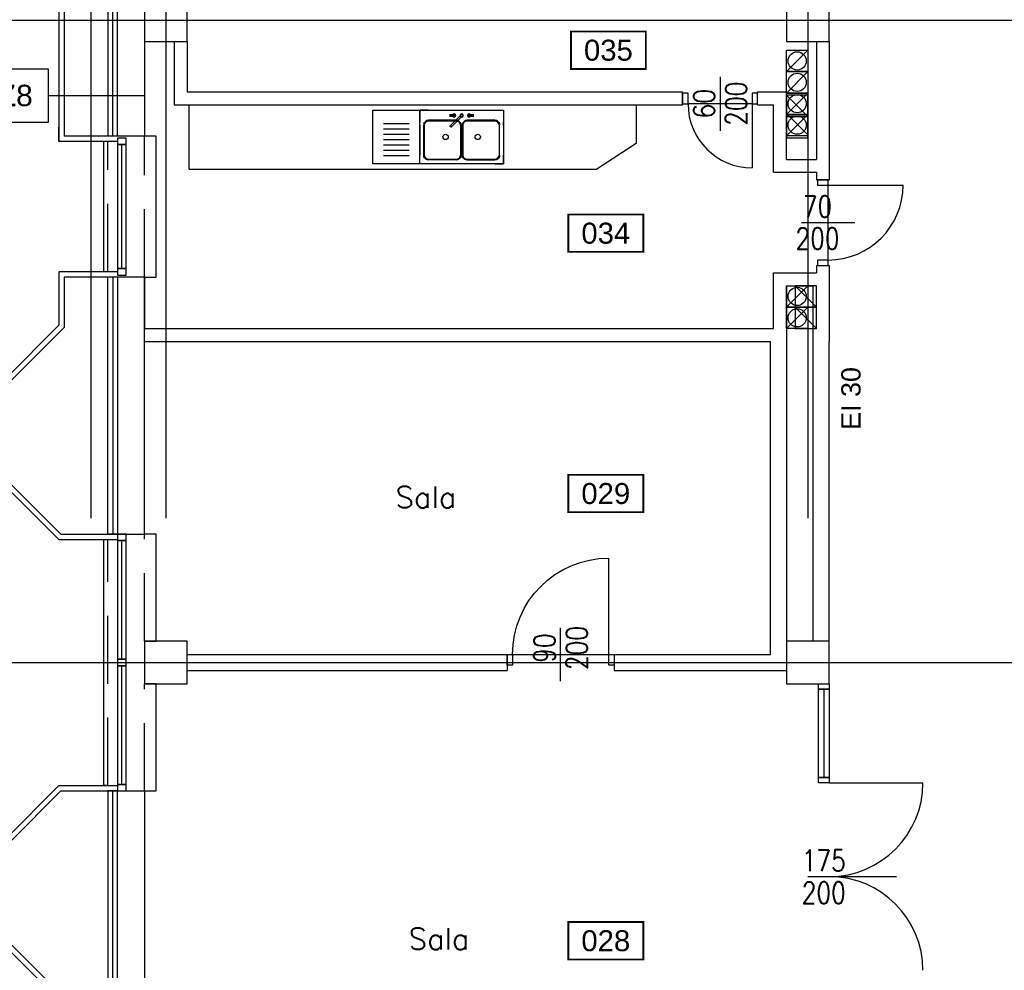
# Model space of a CAD drawing. Header units: centimetres. Extents: x -228435 to 111511, y -89367 to 428125.
# Tile 32 of 219: x -72505 to -63305, y 44125 to 53005. Entities that reach past the tile are written whole.
import ezdxf
from ezdxf.enums import TextEntityAlignment as Align
from ezdxf.xclip import XClip

# ---------------------------------------------------------------- set-up
doc = ezdxf.new("R2010")
doc.units = ezdxf.units.CM
doc.header["$LTSCALE"] = 50
doc.header["$XCLIPFRAME"] = 0
doc.linetypes.add('DASHDOT2', pattern=[12.7, 6.35, -3.175, 0, -3.175])
doc.linetypes.add('HIDDEN', pattern=[9.525, 6.35, -3.175])
doc.layers.get('0').update_dxf_attribs({"color": 8})
for name, color, linetype in [('ARCH_INFO_AREA_ETYKIETY_200', 8, 'Continuous'), ('ARCH_INFO_ETYK_DRZWI_IST', 8, 'Continuous'), ('ARCH_INFO_ODPORNOŚĆ OGNIOWA', 8, 'Continuous'), ('ARCH_INFO_OPISY_IST', 8, 'Continuous'), ('ARCH_INFO_OPISY_PRZEGRODY_IST', 8, 'Continuous'), ('ARCH_INFO_OSIE_IST', 8, 'DASHDOT2'), ('ARCH_MUROWANE_IST', 8, 'Continuous'), ('ARCH_NIEWIDOK_IST', 8, 'HIDDEN'), ('ARCH_OCIEPLENIE_IST', 8, 'Continuous'), ('ARCH_OTWORY_WENTYLACJA_IST', 8, 'Continuous'), ('ARCH_PRZEKROJOWE_IST', 8, 'Continuous'), ('ARCH_WIDOK_IST', 8, 'Continuous'), ('ARCH_WYPOSAŻENIE_INNE_IST', 8, 'Continuous'), ('ARCH_WYPOSAŻENIE_SANITARNE_IST', 8, 'Continuous'), ('ARCH_ŚLUSARKA_DRZWI_IST', 8, 'Continuous'), ('ARCH_ŚLUSARKA_OKNA_IST', 8, 'Continuous'), ('ARCH_ŻELBET_IST', 8, 'Continuous'), ('Osie rzutów$0$ARCH_INFO_OSIE_OPISY_IST', 8, 'Continuous'), ('RYSUNKOWE_XREF', 8, 'Continuous')]:
    doc.layers.add(name, color=color, linetype=linetype)
doc.styles.add('Arial', font='ARIAL.TTF')
doc.styles.add('ROMANS-50-CM', font='romans.shx', dxfattribs={"width": 0.8, "height": 10})

# ---------------------------------------------------------------- blocks, each defined once
blk = doc.blocks.new('DRZWI70')
blk.add_line((-35, 0), (-35, 70))
at = {"lineweight": -3}
for p, q in [((0, -25), (0, 25)), ((35, 0), (-35, 0))]:
    blk.add_line(p, q, dxfattribs=at)
for points in [[(-40, -10), (-35, -10), (-35, 0), (-40, 0)], [(35, -10), (40, -10), (40, 0), (35, 0)]]:
    blk.add_lwpolyline(points, close=True, dxfattribs=at)
blk.add_arc((-35, 0), 70, 0, 90, dxfattribs=at)
blk = doc.blocks.new('KLM_Poziom_0$0$ZLEW2')
for points, elevation in [([(78, 0), (0, 0), (0, -50), (78, -50)], -0.5), ([(37.75, -43.25), (38, -42), (38, -14), (37.75, -12.75), (37.25, -11.75), (36.25, -10.75), (35.25, -10.25), (34, -10), (8, -10), (6.75, -10.25), (5.75, -10.75), (4.75, -11.75), (4.25, -12.75), (4, -14), (4, -42), (4.25, -43.25), (4.75, -44.25), (5.75, -45.25), (6.75, -45.75), (8, -46), (34, -46), (35.25, -45.75), (36.25, -45.25), (37.25, -44.25)], -16.5), ([(73.75, -43.25), (74, -42), (74, -14), (73.75, -12.75), (73.25, -11.75), (72.25, -10.75), (71.25, -10.25), (70, -10), (44, -10), (42.75, -10.25), (41.75, -10.75), (40.75, -11.75), (40.25, -12.75), (40, -14), (40, -42), (40.25, -43.25), (40.75, -44.25), (41.75, -45.25), (42.75, -45.75), (44, -46), (70, -46), (71.25, -45.75), (72.25, -45.25), (73.25, -44.25)], -16.5)]:
    blk.add_lwpolyline(points, close=True, dxfattribs=dict(elevation=elevation))
at = {"extrusion": (1.83772e-16, 1, -1.83772e-16), "elevation": -5.5}
blk.add_lwpolyline([(-33.5, 2.5), (-33.5, 3.5), (-27.5, 3.5), (-27.5, 2.5)], close=True, dxfattribs=at)
at = {"extrusion": (-0.707107, -0.707107, -1.83772e-16), "elevation": -24.79}
blk.add_lwpolyline([(29.61, 2.5), (31.61, 5.5), (46.36, 5.5), (46.36, 4), (32.61, 4), (32.61, 2.5)], close=True, dxfattribs=at)
at = {"extrusion": (-6.12574e-17, -1, -1.83772e-16), "elevation": 4.5}
blk.add_lwpolyline([(44.5, 2.5), (44.5, 3.5), (50.5, 3.5), (50.5, 2.5)], close=True, dxfattribs=at)
for points in [[(8, -9.5), (6.5, -9.75), (5.5, -10.25), (4.25, -11.5), (3.75, -12.5), (3.5, -14)], [(34, -9.5), (35.5, -9.75), (36.5, -10.25), (37.75, -11.5), (38.25, -12.5), (38.5, -14)], [(44, -9.5), (42.5, -9.75), (41.5, -10.25), (40.25, -11.5), (39.75, -12.5), (39.5, -14)], [(70, -9.5), (71.5, -9.75), (72.5, -10.25), (73.75, -11.5), (74.25, -12.5), (74.5, -14)], [(8, -46.5), (6.5, -46.25), (5.5, -45.75), (4.25, -44.5), (3.75, -43.5), (3.5, -42)], [(34, -46.5), (35.5, -46.25), (36.5, -45.75), (37.75, -44.5), (38.25, -43.5), (38.5, -42)], [(44, -46.5), (42.5, -46.25), (41.5, -45.75), (40.25, -44.5), (39.75, -43.5), (39.5, -42)], [(70, -46.5), (71.5, -46.25), (72.5, -45.75), (73.75, -44.5), (74.25, -43.5), (74.5, -42)]]:
    blk.add_lwpolyline(points)
at = {"elevation": -0.5}
for points in [[(8, -10), (6.75, -10.25), (5.75, -10.75), (4.75, -11.75), (4.25, -12.75), (4, -14)], [(34, -10), (35.25, -10.25), (36.25, -10.75), (37.25, -11.75), (37.75, -12.75), (38, -14)], [(44, -10), (42.75, -10.25), (41.75, -10.75), (40.75, -11.75), (40.25, -12.75), (40, -14)], [(70, -10), (71.25, -10.25), (72.25, -10.75), (73.25, -11.75), (73.75, -12.75), (74, -14)], [(8, -46), (6.75, -45.75), (5.75, -45.25), (4.75, -44.25), (4.25, -43.25), (4, -42)], [(34, -46), (35.25, -45.75), (36.25, -45.25), (37.25, -44.25), (37.75, -43.25), (38, -42)], [(44, -46), (42.75, -45.75), (41.75, -45.25), (40.75, -44.25), (40.25, -43.25), (40, -42)], [(70, -46), (71.25, -45.75), (72.25, -45.25), (73.25, -44.25), (73.75, -43.25), (74, -42)]]:
    blk.add_lwpolyline(points, dxfattribs=at)
for points in [[(8, -9.5), (34, -9.5, -0.318626)], [(38.5, -14), (38.5, -42, -0.325454)], [(34, -46.5), (8, -46.5, -0.318626)]]:
    blk.add_lwpolyline(points, format="xyb")
for centre, radius in [((32, -5, 0.5), 1.5), ((39, -5, 0.5), 1.5), ((46, -5, 0.5), 1.5), ((49, -15, 3), 0.5)]:
    blk.add_circle(centre, radius)
for centre, start, end in [((24, -25, -16.5), 0, 180), ((24, -25, -16.5), 180, 0), ((54, -25, -16.5), 0, 180), ((54, -25, -16.5), 180, 0)]:
    blk.add_arc(centre, 2.5, start, end)
for points, invisible_edges in [([(5.5, -10.25), (6.5, -9.75), (5.75, 0), (0, 0)], 10), ([(4.25, -11.5), (5.5, -10.25), (0, 0), (0, -7)], 10), ([(8, -9.5), (8, 0), (5.75, 0), (6.5, -9.75)], 5), ([(70, -9.5), (70, 0), (8, 0), (8, -9.5)], 13), ([(70, -9.5), (70, 0), (72.25, 0), (71.5, -9.75)], 5), ([(72.5, -10.25), (71.5, -9.75), (72.25, 0), (78, 0)], 10), ([(73.75, -11.5), (72.5, -10.25), (78, 0), (78, -7)], 10), ([(3.75, -12.5), (4.25, -11.5), (0, -7), (0, -11.25)], 10), ([(74.25, -12.5), (73.75, -11.5), (78, -7), (78, -11.25)], 10), ([(3.5, -14), (0, -14), (0, -11.25), (3.75, -12.5)], 5), ([(3.5, -14), (0, -14), (0, -42), (3.5, -42)], 5), ([(4.25, -12.75, -0.5), (3.75, -12.5), (3.5, -14), (4, -14, -0.5)], 5), ([(4, -14, -0.5), (4, -42, -0.5), (3.5, -42), (3.5, -14)], 10), ([(4.75, -11.75, -0.5), (4.25, -11.5), (3.75, -12.5), (4.25, -12.75, -0.5)], 5), ([(5.5, -10.25), (4.25, -11.5), (4.75, -11.75, -0.5), (5.75, -10.75, -0.5)], 10), ([(6.5, -9.75), (5.5, -10.25), (5.75, -10.75, -0.5), (6.75, -10.25, -0.5)], 10), ([(8, -10, -0.5), (8, -9.5), (6.5, -9.75), (6.75, -10.25, -0.5)], 5), ([(34, -10, -0.5), (8, -10, -0.5), (8, -9.5), (34, -9.5)], 10), ([(34, -10, -0.5), (34, -9.5), (35.5, -9.75), (35.25, -10.25, -0.5)], 5), ([(34, -9.5), (39, -9.5), (35.5, -9.75)], 3), ([(35.5, -9.75), (36.5, -10.25), (36.25, -10.75, -0.5), (35.25, -10.25, -0.5)], 10), ([(35.5, -9.75), (39, -9.5), (36.5, -10.25)], 3), ([(36.5, -10.25), (37.75, -11.5), (37.25, -11.75, -0.5), (36.25, -10.75, -0.5)], 10), ([(36.5, -10.25), (39, -9.5), (37.75, -11.5)], 3), ([(37.25, -11.75, -0.5), (37.75, -11.5), (38.25, -12.5), (37.75, -12.75, -0.5)], 5), ([(40.25, -11.5), (39, -9.5), (37.75, -11.5)], 11), ([(40.25, -11.5), (37.75, -11.5), (38.25, -12.5), (39.75, -12.5)], 5), ([(37.75, -12.75, -0.5), (38.25, -12.5), (38.5, -14), (38, -14, -0.5)], 5), ([(38, -14, -0.5), (38, -42, -0.5), (38.5, -42), (38.5, -14)], 10), ([(39.5, -14), (39.75, -12.5), (38.25, -12.5), (38.5, -14)], 10), ([(39.5, -42), (39.5, -14), (38.5, -14), (38.5, -42)], 10), ([(41.5, -10.25), (39, -9.5), (40.25, -11.5)], 3), ([(42.5, -9.75), (39, -9.5), (41.5, -10.25)], 3), ([(44, -9.5), (39, -9.5), (42.5, -9.75)], 3), ([(40.25, -12.75, -0.5), (39.75, -12.5), (39.5, -14), (40, -14, -0.5)], 5), ([(40, -14, -0.5), (40, -42, -0.5), (39.5, -42), (39.5, -14)], 10), ([(40.75, -11.75, -0.5), (40.25, -11.5), (39.75, -12.5), (40.25, -12.75, -0.5)], 5), ([(41.5, -10.25), (40.25, -11.5), (40.75, -11.75, -0.5), (41.75, -10.75, -0.5)], 10), ([(42.5, -9.75), (41.5, -10.25), (41.75, -10.75, -0.5), (42.75, -10.25, -0.5)], 10), ([(44, -10, -0.5), (44, -9.5), (42.5, -9.75), (42.75, -10.25, -0.5)], 5), ([(70, -10, -0.5), (44, -10, -0.5), (44, -9.5), (70, -9.5)], 10), ([(70, -10, -0.5), (70, -9.5), (71.5, -9.75), (71.25, -10.25, -0.5)], 5), ([(71.5, -9.75), (72.5, -10.25), (72.25, -10.75, -0.5), (71.25, -10.25, -0.5)], 10), ([(72.5, -10.25), (73.75, -11.5), (73.25, -11.75, -0.5), (72.25, -10.75, -0.5)], 10), ([(73.25, -11.75, -0.5), (73.75, -11.5), (74.25, -12.5), (73.75, -12.75, -0.5)], 5), ([(73.75, -12.75, -0.5), (74.25, -12.5), (74.5, -14), (74, -14, -0.5)], 5), ([(74, -14, -0.5), (74, -42, -0.5), (74.5, -42), (74.5, -14)], 10), ([(74.5, -14), (78, -14), (78, -11.25), (74.25, -12.5)], 5), ([(74.5, -14), (78, -14), (78, -42), (74.5, -42)], 5), ([(74.5, -14), (78, -14), (78, -42), (74.5, -42)], 5), ([(3.5, -42), (3.75, -43.5), (0, -45), (0, -42)], 10), ([(3.75, -43.5), (4.25, -44.5), (0, -48), (0, -45)], 10), ([(4.25, -44.5), (5.5, -45.75), (0, -50), (0, -48)], 10), ([(5.5, -45.75), (2.5, -50), (0, -50)], 9), ([(5.5, -45.75), (6.5, -46.25), (5.75, -50), (2.5, -50)], 10), ([(4.25, -43.25, -0.5), (3.75, -43.5), (3.5, -42), (4, -42, -0.5)], 5), ([(4.75, -44.25, -0.5), (4.25, -44.5), (3.75, -43.5), (4.25, -43.25, -0.5)], 5), ([(5.5, -45.75), (4.25, -44.5), (4.75, -44.25, -0.5), (5.75, -45.25, -0.5)], 10), ([(6.5, -46.25), (5.5, -45.75), (5.75, -45.25, -0.5), (6.75, -45.75, -0.5)], 10), ([(8, -46, -0.5), (8, -46.5), (6.5, -46.25), (6.75, -45.75, -0.5)], 5), ([(34, -46, -0.5), (8, -46, -0.5), (8, -46.5), (34, -46.5)], 14), ([(34, -46, -0.5), (34, -46.5), (35.5, -46.25), (35.25, -45.75, -0.5)], 5), ([(35.5, -46.25), (36.5, -45.75), (36.25, -45.25, -0.5), (35.25, -45.75, -0.5)], 10), ([(35.5, -46.25), (39, -46.5), (36.5, -45.75)], 3), ([(36.5, -45.75), (37.75, -44.5), (37.25, -44.25, -0.5), (36.25, -45.25, -0.5)], 10), ([(36.5, -45.75), (39, -46.5), (37.75, -44.5)], 3), ([(37.25, -44.25, -0.5), (37.75, -44.5), (38.25, -43.5), (37.75, -43.25, -0.5)], 5), ([(37.75, -43.25, -0.5), (38.25, -43.5), (38.5, -42), (38, -42, -0.5)], 5), ([(40.25, -44.5), (37.75, -44.5), (38.25, -43.5), (39.75, -43.5)], 5), ([(40.25, -44.5), (39, -46.5), (37.75, -44.5)], 11), ([(39.5, -42), (39.75, -43.5), (38.25, -43.5), (38.5, -42)], 10), ([(41.5, -45.75), (39, -46.5), (40.25, -44.5)], 3), ([(42.5, -46.25), (39, -46.5), (41.5, -45.75)], 3), ([(40.25, -43.25, -0.5), (39.75, -43.5), (39.5, -42), (40, -42, -0.5)], 5), ([(40.75, -44.25, -0.5), (40.25, -44.5), (39.75, -43.5), (40.25, -43.25, -0.5)], 5), ([(41.5, -45.75), (40.25, -44.5), (40.75, -44.25, -0.5), (41.75, -45.25, -0.5)], 10), ([(42.5, -46.25), (41.5, -45.75), (41.75, -45.25, -0.5), (42.75, -45.75, -0.5)], 10), ([(44, -46, -0.5), (44, -46.5), (42.5, -46.25), (42.75, -45.75, -0.5)], 5), ([(70, -46, -0.5), (44, -46, -0.5), (44, -46.5), (70, -46.5)], 10), ([(70, -46, -0.5), (70, -46.5), (71.5, -46.25), (71.25, -45.75, -0.5)], 5), ([(71.5, -46.25), (72.5, -45.75), (72.25, -45.25, -0.5), (71.25, -45.75, -0.5)], 10), ([(72.5, -45.75), (71.5, -46.25), (72.25, -50), (75.5, -50)], 10), ([(72.5, -45.75), (73.75, -44.5), (73.25, -44.25, -0.5), (72.25, -45.25, -0.5)], 10), ([(73.75, -44.5), (72.5, -45.75), (78, -50), (78, -48)], 10), ([(72.5, -45.75), (75.5, -50), (78, -50)], 9), ([(73.25, -44.25, -0.5), (73.75, -44.5), (74.25, -43.5), (73.75, -43.25, -0.5)], 5), ([(73.75, -43.25, -0.5), (74.25, -43.5), (74.5, -42), (74, -42, -0.5)], 5), ([(74.25, -43.5), (73.75, -44.5), (78, -48), (78, -45)], 10), ([(74.5, -42), (74.25, -43.5), (78, -45), (78, -42)], 10), ([(8, -46.5), (8, -50), (5.75, -50), (6.5, -46.25)], 5), ([(70, -46.5), (8, -46.5), (8, -50), (70, -50)], 11), ([(34, -46.5), (39, -46.5), (35.5, -46.25)], 3), ([(44, -46.5), (39, -46.5), (42.5, -46.25)], 3), ([(70, -46.5), (70, -50), (72.25, -50), (71.5, -46.25)], 5)]:
    blk.add_3dface(points, dxfattribs=dict(invisible_edges=invisible_edges))
for points in [[(27.5, -4.5, 3.5), (33.5, -4.5, 3.5), (33.5, -4.5, 2.5), (27.5, -4.5, 2.5)], [(27.5, -5.5, 3.5), (33.5, -5.5, 3.5), (33.5, -5.5, 2.5), (27.5, -5.5, 2.5)], [(38.12, -5.18, 4), (39.53, -6.59, 4), (39.53, -6.59, 2.5), (37.41, -4.47, 2.5)], [(38.82, -5.88, 5.5), (38.12, -5.18, 4), (49.25, -16.31, 4), (49.25, -16.31, 5.5)], [(39.18, -4.12, 4), (40.59, -5.53, 4), (40.59, -5.53, 2.5), (38.47, -3.41, 2.5)], [(39.88, -4.82, 5.5), (39.18, -4.12, 4), (50.31, -15.25, 4), (50.31, -15.25, 5.5)], [(50.5, -4.5, 3.5), (44.5, -4.5, 3.5), (44.5, -4.5, 2.5), (50.5, -4.5, 2.5)], [(50.5, -5.5, 3.5), (44.5, -5.5, 3.5), (44.5, -5.5, 2.5), (50.5, -5.5, 2.5)]]:
    blk.add_3dface(points)
blk = doc.blocks.new('DRZWI60')
at = {"color": 0}
blk.add_line((-30, 0), (-30, 60), dxfattribs=at)
at = {"color": 0, "lineweight": -3}
for p, q in [((0, -25), (0, 25)), ((-30, 0), (30, 0))]:
    blk.add_line(p, q, dxfattribs=at)
for points in [[(-35, -10), (-30, -10), (-30, 0), (-35, 0)], [(30, -10), (35, -10), (35, 0), (30, 0)]]:
    blk.add_lwpolyline(points, close=True, dxfattribs=at)
blk.add_arc((-30, 0), 60, 0, 90, dxfattribs=at)
blk = doc.blocks.new('DRZWI90')
blk.add_line((-45, 0), (-45, 90))
at = {"lineweight": -3}
for p, q in [((0, -25), (0, 25)), ((45, 0), (-45, 0))]:
    blk.add_line(p, q, dxfattribs=at)
for points in [[(-50, -10), (-45, -10), (-45, 0), (-50, 0)], [(45, -10), (50, -10), (50, 0), (45, 0)]]:
    blk.add_lwpolyline(points, close=True, dxfattribs=at)
blk.add_arc((-45, 0), 90, 0, 90, dxfattribs=at)
blk = doc.blocks.new('etykieta_numer')
at = {"color": 0, "linetype": 'ByBlock', "const_width": 2.44}
blk.add_lwpolyline([(-50, -50), (-50, 0), (50, 0), (50, -50)], close=True, dxfattribs=at)
at = {"color": 0, "linetype": 'ByBlock', "style": 'Arial'}
blk.add_attdef('AECAREA:NUMBER', text='', height=28, dxfattribs=at).set_placement((0, -25), align=Align.MIDDLE)
blk = doc.blocks.new('Osie rzutów')
at = {"layer": 'ARCH_INFO_OSIE_IST', "ltscale": 10}
for p, q in [((4930, 12510), (4930, 4623.26)), ((5000, 12510), (5000, 4512.32)), ((5600, 12510), (5600, 4512.32)), ((4436.04, 9800), (15156.54, 9800)), ((4436.04, 9200), (15156.54, 9200))]:
    blk.add_line(p, q, dxfattribs=at)
blk = doc.blocks.new('A$C6FDA0163')
at = {"layer": 'RYSUNKOWE_XREF'}
blk.add_blockref('Osie rzutów', (-10460.03, -9819.05, -630), dxfattribs=at)

msp = doc.modelspace()

# ---------------------------------------------------------------- linework, layer by layer
at = {"layer": 'ARCH_INFO_OPISY_PRZEGRODY_IST', "elevation": 630}
msp.add_lwpolyline([(-72239.10736, 52295.59689), (-72239.10736, 52045.59689), (-73039.10736, 52045.59689), (-73039.10736, 52545.59689), (-72239.10736, 52545.59689), (-72239.10736, 52295.59689), (-71340, 52295.59689)], dxfattribs=at)
at = {"layer": 'ARCH_MUROWANE_IST', "ltscale": 4}
for p, q in [((-71060, 52800, 630), (-71060, 52210, 630)), ((-70940, 52800, 630), (-70940, 52330, 630)), ((-65060, 52800, 630), (-65060, 51700, 630)), ((-64940, 52800, 630), (-64940, 51510, 630)), ((-70940, 52330, 630), (-66310, 52330, 630)), ((-66310, 52210, 630), (-66310, 52330, 630)), ((-65610, 52330, 630), (-65340, 52330, 630)), ((-65610, 52210, 630), (-65610, 52330, 630)), ((-65340, 51700, 630), (-65340, 52330, 630)), ((-71060, 52210, 630), (-66310, 52210, 630)), ((-65610, 52210, 630), (-65460, 52210, 630)), ((-65460, 51580, 630), (-65460, 52210, 630)), ((-65340, 51700, 630), (-65060, 51700, 630)), ((-65460, 51580, 630), (-65060, 51580, 630)), ((-65060, 51580, 630), (-65060, 51510, 630)), ((-65060, 51510, 630), (-64940, 51510, 630)), ((-65060, 50710, 630), (-64940, 50710, 630)), ((-65060, 50710, 630), (-65060, 50640, 630)), ((-64940, 50710, 630), (-64940, 50000, 630)), ((-65460, 50120, 630), (-65460, 50640, 630)), ((-65460, 50640, 630), (-65060, 50640, 630)), ((-71340, 50600, 630), (-71340, 50120, 630)), ((-65340, 50520, 630), (-65090, 50520, 630)), ((-65340, 50520, 630), (-65340, 47200, 630)), ((-65090, 47200, 630), (-65090, 50520, 630)), ((-71340, 50120, 630), (-65460, 50120, 630)), ((-71340, 50000, 630), (-65490, 50000, 630)), ((-65490, 47075, 630), (-65490, 50000, 630)), ((-64940, 47200, 630), (-64940, 50000, 630)), ((-70940, 47075, 630), (-67950, 47075, 630)), ((-67950, 47075, 630), (-67950, 46925, 630)), ((-66950, 47075, 630), (-65490, 47075, 630)), ((-66950, 47075, 630), (-66950, 46925, 630)), ((-70940, 46925, 630), (-67950, 46925, 630)), ((-66950, 46925, 630), (-65340, 46925, 630))]:
    msp.add_line(p, q, dxfattribs=at)
at = {"layer": 'ARCH_MUROWANE_IST', "ltscale": 4, "elevation": 630}
for points in [[(-71340, 51918.2897), (-71590, 51918.2897), (-71590, 76800), (-71340, 76800), (-71340, 51918.2897)], [(-71340, 50600), (-71590, 50600), (-71590, 48200), (-71340, 48200), (-71340, 50600)], [(-71340, 42230), (-71590, 42230), (-71590, 45800), (-71340, 45800), (-71340, 42230)]]:
    msp.add_lwpolyline(points, dxfattribs=at)
at = {"layer": 'ARCH_NIEWIDOK_IST', "ltscale": 2}
for p, q in [((-71340, 50600, 630), (-71340, 51918.2897, 630)), ((-71680, 50650, 630), (-71680, 51868.2897, 630)), ((-71680, 45850, 630), (-71680, 48150, 630)), ((-71340, 47200, 630), (-71340, 48200, 630)), ((-71340, 45800, 630), (-71340, 46800, 630))]:
    msp.add_line(p, q, dxfattribs=at)
at = {"layer": 'ARCH_OCIEPLENIE_IST'}
for p, q in [((-71635, 51918.2897, 630), (-71635, 76800, 630)), ((-71635, 50600, 630), (-71635, 48200, 630)), ((-71635, 42230, 630), (-71635, 45800, 630))]:
    msp.add_line(p, q, dxfattribs=at)
at = {"layer": 'ARCH_OTWORY_WENTYLACJA_IST'}
for p, q in [((-65140, 52720, 630), (-65340, 52520, 630)), ((-65140, 52520, 630), (-65340, 52320, 630)), ((-65140, 52320, 630), (-65340, 52120, 630)), ((-65340, 52300, 630), (-65140, 52100, 630)), ((-65340, 52130, 630), (-65140, 51930, 630)), ((-65140, 52120, 630), (-65340, 51920, 630)), ((-65140, 50520, 630), (-65340, 50320, 630)), ((-65260, 50520, 630), (-65060, 50320, 630)), ((-65140, 50320, 630), (-65340, 50120, 630)), ((-65260, 50320, 630), (-65060, 50120, 630))]:
    msp.add_line(p, q, dxfattribs=at)
at = {"layer": 'ARCH_OTWORY_WENTYLACJA_IST', "elevation": 630}
for points in [[(-65140, 52520), (-65340, 52520), (-65340, 52720), (-65140, 52720)], [(-65140, 52320), (-65340, 52320), (-65340, 52520), (-65140, 52520)], [(-65140, 52120), (-65340, 52120), (-65340, 52320), (-65140, 52320)], [(-65340, 52100), (-65140, 52100), (-65140, 52300), (-65340, 52300)], [(-65140, 51920), (-65340, 51920), (-65340, 52120), (-65140, 52120)], [(-65340, 51900), (-65140, 51900), (-65140, 52100), (-65340, 52100)], [(-65140, 50320), (-65340, 50320), (-65340, 50520), (-65140, 50520)], [(-65260, 50320), (-65060, 50320), (-65060, 50520), (-65260, 50520)], [(-65140, 50120), (-65340, 50120), (-65340, 50320), (-65140, 50320)], [(-65260, 50120), (-65060, 50120), (-65060, 50320), (-65260, 50320)]]:
    msp.add_lwpolyline(points, close=True, dxfattribs=at)
at = {"layer": 'ARCH_OTWORY_WENTYLACJA_IST'}
for centre in [(-65240, 52620, 630), (-65240, 52420, 630), (-65240, 52220, 630), (-65240, 52020, 630), (-65240, 50420, 630), (-65240, 50220, 630)]:
    msp.add_circle(centre, 85, dxfattribs=at)
at = {"layer": 'ARCH_PRZEKROJOWE_IST', "ltscale": 4}
for p, q in [((-71590, 51918.2897, 630), (-72090, 51918.2897, 630)), ((-71590, 51868.2897, 630), (-72140, 51868.2897, 630)), ((-71590, 50650, 630), (-72140, 50650, 630)), ((-72140, 50650, 630), (-72140, 50200, 630)), ((-71495, 50600, 630), (-72090, 50600, 630)), ((-72090, 50600, 630), (-72090, 50200, 630))]:
    msp.add_line(p, q, dxfattribs=at)
at = {"layer": 'ARCH_PRZEKROJOWE_IST', "ltscale": 4, "elevation": 630}
for points in [[(-71590, 76800), (-71680, 76800), (-71680, 51918.2897), (-71680, 51918.2897)], [(-72139.98607, 75300), (-72140.00091, 51868.2897)], [(-71680, 75249.99998), (-72089.98608, 75249.99998), (-72090, 51918.2897)], [(-72140.00163, 50650), (-72140.00193, 50150), (-73140.00193, 49150), (-72140.00193, 48150), (-71590, 48150)], [(-72090, 50600), (-72090.00193, 50129.28932), (-73069.29125, 49150), (-72119.29125, 48200), (-71590, 48200)], [(-71590, 48200), (-71680, 48200), (-71680, 50600), (-71680, 50600)], [(-72140, 42180), (-72140.00193, 43850), (-73140.00193, 44850), (-72140.00193, 45850), (-71590, 45850)], [(-72090, 42230), (-72090.00193, 43870.71068), (-73069.29125, 44850), (-72119.29125, 45800), (-71590, 45800)], [(-71590, 45800), (-71680, 45800), (-71680, 42230), (-71680, 42230)]]:
    msp.add_lwpolyline(points, dxfattribs=at)
at = {"layer": 'ARCH_WIDOK_IST'}
msp.add_line((-72140, 51868.2897, 630), (-72140, 52000, 630), dxfattribs=at)
at = {"layer": 'ARCH_WIDOK_IST', "elevation": 630}
for points in [[(-71340, 50600), (-71230, 50600), (-71230, 51918.2897), (-71340, 51918.2897)], [(-71680, 50650), (-71720, 50650), (-71720, 51868.2897)], [(-71680, 45850), (-71720, 45850), (-71720, 48150)], [(-71340, 47200), (-71230, 47200), (-71230, 48200), (-71340, 48200)], [(-71340, 45800), (-71230, 45800), (-71230, 46800), (-71340, 46800)]]:
    msp.add_lwpolyline(points, dxfattribs=at)
at = {"layer": 'ARCH_WYPOSAŻENIE_INNE_IST'}
for q in [(-70920.80113, 52210, 630), (-67112.02145, 51610, 630)]:
    msp.add_line((-70920.80113, 51610, 630), q, dxfattribs=at)
at = {"layer": 'ARCH_WYPOSAŻENIE_INNE_IST', "elevation": 630}
msp.add_lwpolyline([(-66744.5379, 52210), (-66744.5379, 51848.13436), (-67112.02145, 51610)], dxfattribs=at)
at = {"layer": 'ARCH_WYPOSAŻENIE_SANITARNE_IST'}
for p, q in [((-69105, 52035, 630), (-68865, 52035, 630)), ((-69105, 51985, 630), (-68865, 51985, 630)), ((-69105, 51935, 630), (-68865, 51935, 630)), ((-69105, 51885, 630), (-68865, 51885, 630)), ((-69105, 51835, 630), (-68865, 51835, 630)), ((-69105, 51785, 630), (-68865, 51785, 630)), ((-69105, 51735, 630), (-68865, 51735, 630))]:
    msp.add_line(p, q, dxfattribs=at)
at = {"layer": 'ARCH_WYPOSAŻENIE_SANITARNE_IST', "elevation": 630}
msp.add_lwpolyline([(-68765, 51660), (-69205, 51660), (-69205, 52160), (-68765, 52160)], dxfattribs=at)
at = {"layer": 'ARCH_ŚLUSARKA_DRZWI_IST'}
for p, q in [((-65960, 52310, 630), (-65960, 51965.48234, 630)), ((-64990, 46750, 630), (-64990, 45925, 630)), ((-65138.93372, 45000, 630), (-64313.31565, 45000, 630))]:
    msp.add_line(p, q, dxfattribs=at)
at = {"layer": 'ARCH_ŚLUSARKA_DRZWI_IST', "elevation": 630}
for points in [[(-65040, 46800), (-64940, 46800), (-64940, 46750), (-65040, 46750)], [(-65040, 46750), (-64940, 46750), (-64940, 45925), (-65040, 45925)]]:
    msp.add_lwpolyline(points, close=True, dxfattribs=at)
msp.add_lwpolyline([(-64940, 45875), (-65040, 45875), (-65040, 45925), (-64940, 45925), (-64940, 45875), (-64065, 45875)], dxfattribs=at)
at = {"layer": 'ARCH_ŚLUSARKA_DRZWI_IST'}
for centre, start, end in [((-64940, 45875, 630), 270, 0), ((-64940, 44125, 630), 0, 90)]:
    msp.add_arc(centre, 875, start, end, dxfattribs=at)
at = {"layer": 'ARCH_ŚLUSARKA_OKNA_IST'}
for p, q in [((-71550, 50680, 630), (-71550, 51838.2897, 630)), ((-71550, 47030, 630), (-71550, 48140, 630)), ((-71550, 45860, 630), (-71550, 46970, 630))]:
    msp.add_line(p, q, dxfattribs=at)
at = {"layer": 'ARCH_ŚLUSARKA_OKNA_IST', "elevation": 630}
for points in [[(-71510, 51838.2897), (-71510, 51898.2897), (-71590, 51898.2897), (-71590, 51838.2897)], [(-71510, 50680), (-71510, 51838.2897), (-71590, 51838.2897), (-71590, 50680)], [(-71510, 50620), (-71510, 50680), (-71590, 50680), (-71590, 50620)], [(-71510, 48140), (-71510, 48200), (-71590, 48200), (-71590, 48140)], [(-71510, 47030), (-71510, 48140), (-71590, 48140), (-71590, 47030)], [(-71510, 46970), (-71510, 47030), (-71590, 47030), (-71590, 46970)], [(-71510, 45860), (-71510, 46970), (-71590, 46970), (-71590, 45860)], [(-71510, 45800), (-71510, 45860), (-71590, 45860), (-71590, 45800)]]:
    msp.add_lwpolyline(points, close=True, dxfattribs=at)
at = {"layer": 'ARCH_ŻELBET_IST', "ltscale": 4, "elevation": 630}
for points in [[(-71340, 52800), (-70940, 52800), (-70940, 53200), (-71340, 53200)], [(-65340, 52800), (-64940, 52800), (-64940, 53200), (-65340, 53200)], [(-71340, 46800), (-70940, 46800), (-70940, 47200), (-71340, 47200)], [(-65340, 46800), (-64940, 46800), (-64940, 47200), (-65340, 47200)]]:
    msp.add_lwpolyline(points, close=True, dxfattribs=at)

# ---------------------------------------------------------------- block references
ref = msp.add_blockref('A$C6FDA0163', (-16540, 53190.5, 630), dxfattribs=dict(xscale=10, yscale=10, zscale=10))
XClip(ref).set_block_clipping_path([(-400.031931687, -2219.05), (399.968068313, 380.95)])
at = {"layer": 'ARCH_INFO_AREA_ETYKIETY_200', "linetype": 'Continuous', "lineweight": -3, "xscale": 7, "yscale": 7, "zscale": 10}
for p, values in [((-67003.85728, 52895.17169, 630), {'AECAREA:NUMBER': '035'}), ((-67028.22344, 51186.03607, 630), {'AECAREA:NUMBER': '034'}), ((-67028.22344, 48754.0469, 630), {'AECAREA:NUMBER': '029'}), ((-67028.22344, 44576.68, 630), {'AECAREA:NUMBER': '028'})]:
    msp.add_blockref('etykieta_numer', p, dxfattribs=at).add_auto_attribs(values)
at = {"layer": 'ARCH_WYPOSAŻENIE_SANITARNE_IST', "xscale": -10, "yscale": 10, "zscale": 10}
msp.add_blockref('KLM_Poziom_0$0$ZLEW2', (-67985, 52160, 630), dxfattribs=at)
at = {"layer": 'ARCH_ŚLUSARKA_DRZWI_IST', "xscale": 10, "yscale": 10, "zscale": 10}
for name, p, rotation in [('DRZWI60', (-65960, 52220, 630), 180), ('DRZWI70', (-64950, 51110, 630), 270)]:
    msp.add_blockref(name, p, dxfattribs=dict(at, rotation=rotation))
at = {"layer": 'ARCH_ŚLUSARKA_DRZWI_IST', "xscale": -10, "yscale": 10, "zscale": 10}
msp.add_blockref('DRZWI90', (-67450, 47075, 630), dxfattribs=at)
at = {"layer": 'Osie rzutów$0$ARCH_INFO_OSIE_OPISY_IST', "xscale": 10, "yscale": 10, "zscale": 10}
msp.add_blockref('Osie rzutów', (-121140, -45000, 630), dxfattribs=at)

# ---------------------------------------------------------------- texts
at = {"layer": 'ARCH_INFO_ETYK_DRZWI_IST', "char_height": 200, "width": 100, "attachment_point": 5, "rotation": 90, "line_spacing_factor": 0.9, "style": 'ROMANS-50-CM'}
for s, insert in [('60\\P200', (-65960, 52220, 630)), ('90\\P200', (-67450, 47134.9888, 630))]:
    msp.add_mtext(s, dxfattribs=dict(at, insert=insert))
at = {"layer": 'ARCH_INFO_ETYK_DRZWI_IST', "char_height": 200, "width": 100, "attachment_point": 5, "line_spacing_factor": 0.9, "style": 'ROMANS-50-CM'}
for s, insert in [('70\\P200', (-65050, 51110, 630)), ('175\\P200', (-64991.65384, 45000, 630))]:
    msp.add_mtext(s, dxfattribs=dict(at, insert=insert))
at = {"layer": 'ARCH_INFO_ODPORNOŚĆ OGNIOWA', "insert": (-64736.33411, 49466.61255, 630), "char_height": 180, "width": 864.9939643, "attachment_point": 5, "rotation": 90, "style": 'Arial'}
msp.add_mtext('EI 30', dxfattribs=at)
at = {"layer": 'ARCH_INFO_OPISY_IST', "char_height": 200, "width": 2796.2290174, "attachment_point": 1, "style": 'ROMANS-50-CM'}
for insert in [(-68992.74057, 48644.30102, 630), (-68870.40305, 44517.78323, 630)]:
    msp.add_mtext('{\\W1;Sala}', dxfattribs=dict(at, insert=insert))
at = {"layer": 'ARCH_INFO_OPISY_PRZEGRODY_IST', "insert": (-72639.10736, 52295.59689, 630), "char_height": 200, "width": 800, "attachment_point": 5, "style": 'Arial'}
msp.add_mtext('SZ8', dxfattribs=at)

doc.saveas('drawing.dxf')
